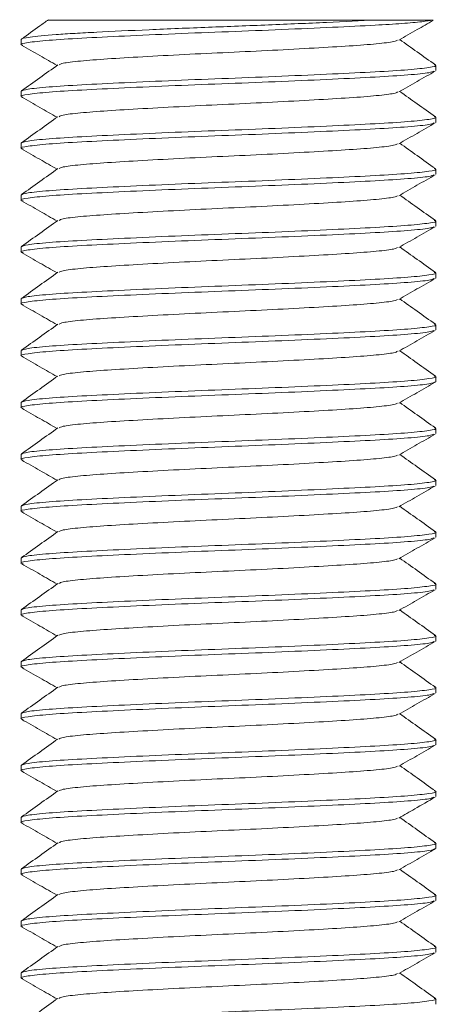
# Model space of a CAD drawing. Header units: millimetres. Extents: x 0 to 210, y 0 to 297.
# Tile 4 of 10: x 72.78 to 76.81, y 159.06 to 168.55. Entities that reach past the tile are written whole.
import ezdxf

# ---------------------------------------------------------------- set-up
doc = ezdxf.new("R2010")
doc.units = ezdxf.units.MM

msp = doc.modelspace()

# ---------------------------------------------------------------- linework, layer by layer
at = {"color": 7, "linetype": 'Continuous', "lineweight": 15}
for p, q in [((76.2059, 168.5465), (76.7658, 168.5465)), ((72.7917, 168.359), (72.7917, 168.309)), ((76.7917, 168.059), (76.7917, 168.109)), ((72.7917, 167.859), (72.7917, 167.809)), ((76.7917, 167.559), (76.7917, 167.609)), ((72.7917, 167.359), (72.7917, 167.309)), ((76.7917, 167.059), (76.7917, 167.109)), ((72.7917, 166.859), (72.7917, 166.809)), ((76.7917, 166.559), (76.7917, 166.609)), ((72.7917, 166.359), (72.7917, 166.309)), ((76.7917, 166.059), (76.7917, 166.109)), ((72.7917, 165.859), (72.7917, 165.809)), ((76.7917, 165.559), (76.7917, 165.609)), ((72.7917, 165.359), (72.7917, 165.309)), ((76.7917, 165.059), (76.7917, 165.109)), ((72.7917, 164.859), (72.7917, 164.809)), ((76.7917, 164.559), (76.7917, 164.609)), ((72.7917, 164.359), (72.7917, 164.309)), ((76.7917, 164.059), (76.7917, 164.109)), ((72.7917, 163.859), (72.7917, 163.809)), ((76.7917, 163.559), (76.7917, 163.609)), ((72.7917, 163.359), (72.7917, 163.309)), ((76.7917, 163.059), (76.7917, 163.109)), ((72.7917, 162.859), (72.7917, 162.809)), ((76.7917, 162.559), (76.7917, 162.609)), ((72.7917, 162.359), (72.7917, 162.309)), ((76.7917, 162.059), (76.7917, 162.109)), ((72.7917, 161.859), (72.7917, 161.809)), ((76.7917, 161.559), (76.7917, 161.609)), ((72.7917, 161.359), (72.7917, 161.309)), ((76.7917, 161.059), (76.7917, 161.109)), ((72.7917, 160.859), (72.7917, 160.809)), ((76.7917, 160.559), (76.7917, 160.609)), ((72.7917, 160.359), (72.7917, 160.309)), ((76.7917, 160.059), (76.7917, 160.109)), ((72.7917, 159.859), (72.7917, 159.809)), ((76.7917, 159.559), (76.7917, 159.609)), ((72.7917, 159.359), (72.7917, 159.309)), ((76.7917, 159.059), (76.7917, 159.109))]:
    msp.add_line(p, q, dxfattribs=at)
for points, knots in [([(76.7658, 168.5465), (76.7351, 168.5409), (76.6737, 168.5297), (76.4773, 168.5125), (76.1934, 168.4952), (75.8032, 168.4762), (75.3153, 168.4544), (74.7917, 168.434), (74.2682, 168.4137), (73.78, 168.3919), (73.3619, 168.3715), (73.0379, 168.3512), (72.8442, 168.3294), (72.7688, 168.3141), (72.8023, 168.3055), (72.8092, 168.3037)], [0, 0, 0, 0, 0.068668, 0.137497, 0.205004, 0.290376, 0.377234, 0.462605, 0.547976, 0.634834, 0.720205, 0.805576, 0.892434, 0.977805, 1, 1, 1, 1]), ([(76.2059, 168.5465), (76.0706, 168.5393), (75.9115, 168.5315), (75.5617, 168.5153), (75.3714, 168.5071), (75.0815, 168.4953), (74.9842, 168.4914), (74.7913, 168.484), (74.6958, 168.4804), (74.4053, 168.469), (74.2101, 168.4609), (73.8426, 168.4447), (73.6706, 168.4366), (73.4452, 168.4252), (73.3761, 168.4216), (73.2463, 168.4142), (73.1858, 168.4103), (73.0211, 168.3985), (72.9345, 168.3903), (72.8198, 168.3741), (72.7917, 168.3663), (72.7917, 168.359)], [0, 0, 0, 0, 0.125, 0.125, 0.25, 0.25, 0.3125, 0.3125, 0.375, 0.375, 0.5, 0.5, 0.625, 0.625, 0.6875, 0.6875, 0.75, 0.75, 0.875, 0.875, 1, 1, 1, 1]), ([(73.0557, 168.5495), (73.0274, 168.5293), (72.9406, 168.4673), (72.8537, 168.4053), (72.7951, 168.3635)], [0, 0, 0, 0, 0.3254565, 1, 1, 1, 1]), ([(76.2059, 168.5465), (76.1206, 168.5465), (75.9499, 168.5465), (75.6546, 168.5465), (75.3401, 168.5465), (75.0126, 168.5465), (74.6819, 168.5465), (74.3607, 168.5465), (74.0593, 168.5465), (73.7864, 168.5465), (73.5474, 168.5465), (73.349, 168.5465), (73.1973, 168.5465), (73.0989, 168.5465), (73.0524, 168.5465), (73.0565, 168.5465), (73.0578, 168.5465)], [0, 0, 0, 0, 0.076764, 0.153528, 0.230284, 0.307039, 0.383842, 0.460621, 0.535116, 0.60961, 0.682921, 0.756208, 0.828281, 0.900353, 0.970191, 1, 1, 1, 1]), ([(76.4354, 168.3528), (76.494, 168.3863), (76.6043, 168.4494), (76.7146, 168.5124), (76.7663, 168.542)], [0, 0, 0, 0, 0.531559, 1, 1, 1, 1]), ([(76.4235, 168.3526), (76.4151, 168.348), (76.3944, 168.3365), (76.2338, 168.3169), (75.9718, 168.2965), (75.6257, 168.2762), (75.2235, 168.2544), (74.7917, 168.234), (74.3599, 168.2137), (73.9577, 168.1919), (73.6117, 168.1715), (73.3494, 168.1512), (73.187, 168.1313), (73.1661, 168.1195), (73.1573, 168.1145)], [0, 0, 0, 0, 0.0598131, 0.1483634, 0.2353958, 0.3224281, 0.4109785, 0.4980108, 0.5850432, 0.6735935, 0.7606259, 0.8476582, 0.9362086, 1, 1, 1, 1]), ([(76.7883, 168.1135), (76.7297, 168.1553), (76.6153, 168.2369), (76.501, 168.3186), (76.4452, 168.3584)], [0, 0, 0, 0, 0.512294, 1, 1, 1, 1]), ([(72.7962, 168.3039), (72.8548, 168.2704), (72.9689, 168.2053), (73.0828, 168.1401), (73.1382, 168.1084)], [0, 0, 0, 0, 0.514583, 1, 1, 1, 1]), ([(76.7741, 168.0537), (76.7634, 168.0487), (76.7381, 168.0368), (76.5409, 168.0169), (76.2227, 167.9965), (75.8031, 167.9762), (75.3153, 167.9544), (74.7917, 167.934), (74.2682, 167.9137), (73.78, 167.8919), (73.3619, 167.8715), (73.0379, 167.8512), (72.8442, 167.8294), (72.7688, 167.8141), (72.8024, 167.8055), (72.8093, 167.8037)], [0, 0, 0, 0, 0.061233, 0.145523, 0.228369, 0.311216, 0.395506, 0.478352, 0.561199, 0.645488, 0.728335, 0.811182, 0.895471, 0.978318, 1, 1, 1, 1]), ([(76.7764, 168.1137), (76.7824, 168.1121), (76.8144, 168.1038), (76.7388, 168.0887), (76.5456, 168.0669), (76.2215, 168.0465), (75.8034, 168.0262), (75.3152, 168.0044), (74.7917, 167.984), (74.2681, 167.9637), (73.7802, 167.9419), (73.361, 167.9215), (73.0413, 167.9012), (72.8313, 167.8794), (72.8048, 167.8658), (72.7917, 167.859)], [0, 0, 0, 0, 0.018426, 0.099752, 0.182494, 0.263819, 0.345145, 0.427887, 0.509213, 0.590539, 0.673281, 0.754606, 0.835932, 0.918674, 1, 1, 1, 1]), ([(73.1466, 168.1144), (73.088, 168.0726), (72.9709, 167.9889), (72.8537, 167.9053), (72.7951, 167.8635)], [0, 0, 0, 0, 0.499943, 1, 1, 1, 1]), ([(76.4353, 167.8527), (76.4939, 167.8863), (76.6112, 167.9533), (76.7285, 168.0204), (76.7872, 168.0539)], [0, 0, 0, 0, 0.4998923, 1, 1, 1, 1]), ([(76.4234, 167.8526), (76.4151, 167.848), (76.3943, 167.8365), (76.2338, 167.8169), (75.9718, 167.7965), (75.6257, 167.7762), (75.2235, 167.7544), (74.7917, 167.734), (74.3599, 167.7137), (73.9577, 167.6919), (73.6117, 167.6715), (73.3494, 167.6512), (73.187, 167.6313), (73.1661, 167.6194), (73.1573, 167.6145)], [0, 0, 0, 0, 0.05968, 0.148236, 0.235274, 0.322312, 0.410867, 0.497905, 0.584943, 0.673499, 0.760537, 0.847575, 0.936131, 1, 1, 1, 1]), ([(76.7883, 167.6135), (76.7297, 167.6553), (76.6153, 167.7369), (76.501, 167.8186), (76.4452, 167.8584)], [0, 0, 0, 0, 0.512263, 1, 1, 1, 1]), ([(72.7962, 167.8039), (72.8549, 167.7704), (72.9689, 167.7052), (73.0829, 167.64), (73.1382, 167.6084)], [0, 0, 0, 0, 0.514657, 1, 1, 1, 1]), ([(76.774, 167.5537), (76.7634, 167.5487), (76.738, 167.5368), (76.5409, 167.5169), (76.2227, 167.4965), (75.8031, 167.4762), (75.3153, 167.4544), (74.7917, 167.434), (74.2682, 167.4137), (73.78, 167.3919), (73.3619, 167.3715), (73.0379, 167.3512), (72.8442, 167.3294), (72.7688, 167.3141), (72.8024, 167.3055), (72.8094, 167.3037)], [0, 0, 0, 0, 0.061103, 0.145394, 0.228242, 0.31109, 0.395381, 0.478229, 0.561077, 0.645368, 0.728216, 0.811063, 0.895354, 0.978202, 1, 1, 1, 1]), ([(76.7765, 167.6137), (76.7824, 167.6121), (76.8144, 167.6038), (76.7387, 167.5887), (76.5456, 167.5669), (76.2215, 167.5465), (75.8034, 167.5262), (75.3152, 167.5044), (74.7917, 167.484), (74.2681, 167.4637), (73.7802, 167.4419), (73.361, 167.4215), (73.0413, 167.4012), (72.8313, 167.3794), (72.8048, 167.3658), (72.7917, 167.359)], [0, 0, 0, 0, 0.01836, 0.099691, 0.182439, 0.26377, 0.345101, 0.427849, 0.50918, 0.590511, 0.673259, 0.75459, 0.835921, 0.918669, 1, 1, 1, 1]), ([(73.1465, 167.6144), (73.088, 167.5726), (72.9708, 167.4889), (72.8537, 167.4053), (72.7951, 167.3635)], [0, 0, 0, 0, 0.499943, 1, 1, 1, 1]), ([(76.4353, 167.3527), (76.4939, 167.3862), (76.6112, 167.4533), (76.7285, 167.5204), (76.7871, 167.5539)], [0, 0, 0, 0, 0.4998938, 1, 1, 1, 1]), ([(72.7963, 167.3039), (72.855, 167.2703), (72.9689, 167.2052), (73.0829, 167.14), (73.1382, 167.1084)], [0, 0, 0, 0, 0.514708, 1, 1, 1, 1]), ([(76.4234, 167.3526), (76.415, 167.348), (76.3943, 167.3365), (76.2338, 167.3169), (75.9718, 167.2965), (75.6257, 167.2762), (75.2235, 167.2544), (74.7917, 167.234), (74.3599, 167.2137), (73.9577, 167.1919), (73.6117, 167.1715), (73.3494, 167.1512), (73.1869, 167.1313), (73.166, 167.1194), (73.1572, 167.1145)], [0, 0, 0, 0, 0.059577, 0.148134, 0.235172, 0.322211, 0.410768, 0.497807, 0.584845, 0.673402, 0.760441, 0.84748, 0.936037, 1, 1, 1, 1]), ([(76.7883, 167.1135), (76.7297, 167.1553), (76.6154, 167.2369), (76.501, 167.3186), (76.4452, 167.3584)], [0, 0, 0, 0, 0.512222, 1, 1, 1, 1]), ([(76.7766, 167.1136), (76.7824, 167.1121), (76.8144, 167.1037), (76.7387, 167.0887), (76.5456, 167.0669), (76.2215, 167.0465), (75.8034, 167.0262), (75.3152, 167.0044), (74.7917, 166.984), (74.2681, 166.9637), (73.7802, 166.9419), (73.361, 166.9215), (73.0413, 166.9012), (72.8313, 166.8794), (72.8048, 166.8658), (72.7917, 166.859)], [0, 0, 0, 0, 0.018277, 0.099615, 0.18237, 0.263708, 0.345046, 0.4278, 0.509139, 0.590477, 0.673231, 0.754569, 0.835907, 0.918662, 1, 1, 1, 1]), ([(73.1465, 167.1144), (73.0879, 167.0725), (72.9708, 166.9889), (72.8536, 166.9053), (72.795, 166.8635)], [0, 0, 0, 0, 0.499943, 1, 1, 1, 1]), ([(76.7739, 167.0536), (76.7633, 167.0487), (76.7379, 167.0368), (76.5409, 167.0169), (76.2227, 166.9965), (75.8031, 166.9762), (75.3153, 166.9544), (74.7917, 166.934), (74.2682, 166.9137), (73.78, 166.8919), (73.3619, 166.8715), (73.0379, 166.8512), (72.8442, 166.8294), (72.7688, 166.8141), (72.8025, 166.8054), (72.8095, 166.8036)], [0, 0, 0, 0, 0.061008, 0.1453, 0.22815, 0.311, 0.395292, 0.478142, 0.560991, 0.645284, 0.728133, 0.810983, 0.895275, 0.978125, 1, 1, 1, 1]), ([(76.4352, 166.8527), (76.4939, 166.8862), (76.6111, 166.9533), (76.7284, 167.0203), (76.7871, 167.0538)], [0, 0, 0, 0, 0.499896, 1, 1, 1, 1]), ([(72.7963, 166.8038), (72.855, 166.7703), (72.9689, 166.7052), (73.0829, 166.64), (73.1382, 166.6084)], [0, 0, 0, 0, 0.51473, 1, 1, 1, 1]), ([(76.4233, 166.8526), (76.415, 166.848), (76.3942, 166.8365), (76.2338, 166.8169), (75.9718, 166.7965), (75.6257, 166.7762), (75.2235, 166.7544), (74.7917, 166.734), (74.3599, 166.7137), (73.9577, 166.6919), (73.6117, 166.6715), (73.3494, 166.6512), (73.1869, 166.6313), (73.166, 166.6194), (73.1572, 166.6144)], [0, 0, 0, 0, 0.059513, 0.148065, 0.2351, 0.322134, 0.410686, 0.497721, 0.584755, 0.673308, 0.760342, 0.847376, 0.935929, 1, 1, 1, 1]), ([(76.7884, 166.6134), (76.7298, 166.6553), (76.6154, 166.7369), (76.501, 166.8186), (76.4452, 166.8584)], [0, 0, 0, 0, 0.512171, 1, 1, 1, 1]), ([(76.7766, 166.6136), (76.7825, 166.6121), (76.8144, 166.6037), (76.7387, 166.5887), (76.5456, 166.5669), (76.2215, 166.5465), (75.8034, 166.5262), (75.3152, 166.5044), (74.7917, 166.484), (74.2681, 166.4637), (73.7802, 166.4419), (73.361, 166.4215), (73.0413, 166.4012), (72.8313, 166.3794), (72.8048, 166.3658), (72.7917, 166.359)], [0, 0, 0, 0, 0.018179, 0.099526, 0.182288, 0.263635, 0.344981, 0.427743, 0.50909, 0.590436, 0.673199, 0.754545, 0.835891, 0.918654, 1, 1, 1, 1]), ([(73.1465, 166.6143), (73.0879, 166.5725), (72.9708, 166.4889), (72.8536, 166.4052), (72.795, 166.3634)], [0, 0, 0, 0, 0.499943, 1, 1, 1, 1]), ([(76.7739, 166.5536), (76.7632, 166.5487), (76.7379, 166.5368), (76.5409, 166.5169), (76.2227, 166.4965), (75.8031, 166.4762), (75.3153, 166.4544), (74.7917, 166.434), (74.2682, 166.4137), (73.78, 166.3919), (73.3619, 166.3715), (73.0379, 166.3512), (72.8442, 166.3294), (72.7688, 166.3141), (72.8025, 166.3054), (72.8095, 166.3036)], [0, 0, 0, 0, 0.060955, 0.1452495, 0.2281011, 0.3109528, 0.3952473, 0.4780989, 0.5609506, 0.6452451, 0.7280967, 0.8109484, 0.8952429, 0.9780945, 1, 1, 1, 1]), ([(76.4352, 166.3527), (76.4938, 166.3862), (76.6111, 166.4533), (76.7284, 166.5203), (76.7871, 166.5538)], [0, 0, 0, 0, 0.499898, 1, 1, 1, 1]), ([(76.4233, 166.3526), (76.415, 166.348), (76.3942, 166.3365), (76.2338, 166.3169), (75.9718, 166.2965), (75.6257, 166.2762), (75.2235, 166.2544), (74.7917, 166.234), (74.3599, 166.2137), (73.9577, 166.1919), (73.6117, 166.1715), (73.3493, 166.1512), (73.1868, 166.1313), (73.1659, 166.1194), (73.1571, 166.1144)], [0, 0, 0, 0, 0.059496, 0.148038, 0.235062, 0.322086, 0.410628, 0.497653, 0.584677, 0.673219, 0.760243, 0.847267, 0.93581, 1, 1, 1, 1]), ([(76.7884, 166.1134), (76.7298, 166.1552), (76.6154, 166.2369), (76.501, 166.3186), (76.4452, 166.3584)], [0, 0, 0, 0, 0.5121126, 1, 1, 1, 1]), ([(72.7963, 166.3038), (72.855, 166.2703), (72.9689, 166.2052), (73.0829, 166.14), (73.1382, 166.1084)], [0, 0, 0, 0, 0.514719, 1, 1, 1, 1]), ([(76.7739, 166.0536), (76.7632, 166.0487), (76.7379, 166.0368), (76.5409, 166.0169), (76.2227, 165.9965), (75.8031, 165.9762), (75.3153, 165.9544), (74.7917, 165.934), (74.2682, 165.9137), (73.78, 165.8919), (73.3619, 165.8715), (73.0379, 165.8512), (72.8442, 165.8294), (72.7688, 165.8141), (72.8025, 165.8054), (72.8096, 165.8036)], [0, 0, 0, 0, 0.060946, 0.145234, 0.22808, 0.310925, 0.395213, 0.478059, 0.560904, 0.645192, 0.728038, 0.810883, 0.895171, 0.978017, 1, 1, 1, 1]), ([(76.7767, 166.1136), (76.7825, 166.1121), (76.8144, 166.1037), (76.7387, 166.0887), (76.5456, 166.0669), (76.2215, 166.0465), (75.8034, 166.0262), (75.3152, 166.0044), (74.7917, 165.984), (74.2681, 165.9637), (73.7802, 165.9419), (73.361, 165.9215), (73.0413, 165.9012), (72.8313, 165.8794), (72.8048, 165.8658), (72.7917, 165.859)], [0, 0, 0, 0, 0.018069, 0.099424, 0.182196, 0.263551, 0.344907, 0.427679, 0.509034, 0.59039, 0.673162, 0.754517, 0.835873, 0.918645, 1, 1, 1, 1]), ([(73.1464, 166.1143), (73.0879, 166.0725), (72.9707, 165.9888), (72.8535, 165.9052), (72.795, 165.8634)], [0, 0, 0, 0, 0.499943, 1, 1, 1, 1]), ([(76.4352, 165.8527), (76.4939, 165.8862), (76.6111, 165.9533), (76.7284, 166.0203), (76.7871, 166.0538)], [0, 0, 0, 0, 0.4999, 1, 1, 1, 1]), ([(76.4233, 165.8526), (76.415, 165.848), (76.3943, 165.8365), (76.2338, 165.8169), (75.9718, 165.7965), (75.6257, 165.7762), (75.2235, 165.7544), (74.7917, 165.734), (74.3599, 165.7137), (73.9577, 165.6919), (73.6117, 165.6715), (73.3493, 165.6512), (73.1867, 165.6312), (73.1658, 165.6194), (73.157, 165.6144)], [0, 0, 0, 0, 0.059531, 0.148057, 0.235065, 0.322073, 0.410599, 0.497607, 0.584615, 0.67314, 0.760148, 0.847156, 0.935682, 1, 1, 1, 1]), ([(76.7885, 165.6134), (76.7299, 165.6552), (76.6154, 165.7369), (76.501, 165.8186), (76.4452, 165.8584)], [0, 0, 0, 0, 0.512047, 1, 1, 1, 1]), ([(72.7964, 165.8038), (72.855, 165.7703), (72.969, 165.7052), (73.0829, 165.64), (73.1382, 165.6084)], [0, 0, 0, 0, 0.514751, 1, 1, 1, 1]), ([(76.7768, 165.6136), (76.7826, 165.6121), (76.8144, 165.6037), (76.7387, 165.5887), (76.5456, 165.5669), (76.2215, 165.5465), (75.8034, 165.5262), (75.3152, 165.5044), (74.7917, 165.484), (74.2681, 165.4637), (73.7802, 165.4419), (73.361, 165.4215), (73.0413, 165.4012), (72.8313, 165.3794), (72.8048, 165.3658), (72.7917, 165.359)], [0, 0, 0, 0, 0.017947, 0.099312, 0.182095, 0.26346, 0.344826, 0.427608, 0.508973, 0.590339, 0.673121, 0.754487, 0.835852, 0.918635, 1, 1, 1, 1]), ([(73.1464, 165.6143), (73.0878, 165.5725), (72.9707, 165.4888), (72.8535, 165.4052), (72.7949, 165.3634)], [0, 0, 0, 0, 0.499943, 1, 1, 1, 1]), ([(76.7737, 165.5536), (76.7631, 165.5486), (76.7377, 165.5368), (76.5408, 165.5169), (76.2227, 165.4965), (75.8031, 165.4762), (75.3153, 165.4544), (74.7917, 165.434), (74.2682, 165.4137), (73.78, 165.3919), (73.3619, 165.3715), (73.0379, 165.3512), (72.8441, 165.3294), (72.7688, 165.314), (72.8027, 165.3054), (72.8099, 165.3035)], [0, 0, 0, 0, 0.060672, 0.144952, 0.227789, 0.310627, 0.394907, 0.477744, 0.560581, 0.644861, 0.727699, 0.810536, 0.894816, 0.977654, 1, 1, 1, 1]), ([(76.4351, 165.3526), (76.4937, 165.3862), (76.611, 165.4532), (76.7283, 165.5203), (76.7869, 165.5538)], [0, 0, 0, 0, 0.4999, 1, 1, 1, 1]), ([(72.7965, 165.3037), (72.8552, 165.2702), (72.9691, 165.2051), (73.0829, 165.14), (73.1382, 165.1084)], [0, 0, 0, 0, 0.5150009, 1, 1, 1, 1]), ([(76.4232, 165.3525), (76.4148, 165.3479), (76.3941, 165.3364), (76.2338, 165.3169), (75.9718, 165.2965), (75.6257, 165.2762), (75.2235, 165.2544), (74.7917, 165.234), (74.3599, 165.2137), (73.9577, 165.1919), (73.6117, 165.1715), (73.3493, 165.1512), (73.1867, 165.1312), (73.1657, 165.1194), (73.1569, 165.1143)], [0, 0, 0, 0, 0.059252, 0.147789, 0.234809, 0.321829, 0.410367, 0.497387, 0.584407, 0.672944, 0.759964, 0.846984, 0.935522, 1, 1, 1, 1]), ([(76.7885, 165.1134), (76.7299, 165.1552), (76.6155, 165.2368), (76.5011, 165.3185), (76.4452, 165.3584)], [0, 0, 0, 0, 0.511975, 1, 1, 1, 1]), ([(76.7769, 165.1135), (76.7827, 165.112), (76.8144, 165.1037), (76.7387, 165.0887), (76.5457, 165.0669), (76.2215, 165.0465), (75.8034, 165.0262), (75.3152, 165.0044), (74.7917, 164.984), (74.2681, 164.9637), (73.7802, 164.9419), (73.361, 164.9215), (73.0413, 164.9012), (72.8313, 164.8794), (72.8048, 164.8658), (72.7917, 164.859)], [0, 0, 0, 0, 0.017816, 0.099192, 0.181986, 0.263362, 0.344738, 0.427532, 0.508908, 0.590284, 0.673078, 0.754454, 0.83583, 0.918624, 1, 1, 1, 1]), ([(73.1463, 165.1142), (73.0878, 165.0724), (72.9706, 164.9888), (72.8535, 164.9052), (72.7949, 164.8633)], [0, 0, 0, 0, 0.499943, 1, 1, 1, 1]), ([(76.7917, 165.059), (76.7786, 165.0523), (76.7521, 165.0387), (76.5421, 165.0169), (76.2224, 164.9965), (75.8032, 164.9762), (75.3153, 164.9544), (74.7917, 164.934), (74.2682, 164.9137), (73.78, 164.8919), (73.3619, 164.8715), (73.0379, 164.8512), (72.8441, 164.8294), (72.7688, 164.814), (72.8028, 164.8053), (72.8101, 164.8034)], [0, 0, 0, 0, 0.081014, 0.16344, 0.244454, 0.325469, 0.407894, 0.488908, 0.569923, 0.652348, 0.733362, 0.814377, 0.896802, 0.977816, 1, 1, 1, 1]), ([(76.435, 164.8526), (76.4936, 164.8861), (76.6108, 164.9531), (76.7281, 165.0202), (76.7868, 165.0537)], [0, 0, 0, 0, 0.499899, 1, 1, 1, 1]), ([(72.7967, 164.8036), (72.8553, 164.7701), (72.9692, 164.7051), (73.083, 164.64), (73.1382, 164.6084)], [0, 0, 0, 0, 0.515227, 1, 1, 1, 1]), ([(76.4229, 164.8524), (76.4146, 164.8479), (76.3939, 164.8364), (76.2338, 164.8169), (75.9718, 164.7965), (75.6257, 164.7762), (75.2235, 164.7544), (74.7917, 164.734), (74.3599, 164.7137), (73.9577, 164.6919), (73.6117, 164.6715), (73.3493, 164.6512), (73.1866, 164.6312), (73.1656, 164.6193), (73.1568, 164.6143)], [0, 0, 0, 0, 0.058878, 0.147436, 0.234476, 0.321515, 0.410073, 0.497113, 0.584152, 0.67271, 0.75975, 0.84679, 0.935347, 1, 1, 1, 1]), ([(76.7886, 164.6133), (76.73, 164.6551), (76.6155, 164.7368), (76.5011, 164.8185), (76.4452, 164.8584)], [0, 0, 0, 0, 0.511897, 1, 1, 1, 1]), ([(76.7771, 164.6135), (76.7827, 164.612), (76.8144, 164.6037), (76.7386, 164.5887), (76.5457, 164.5669), (76.2215, 164.5465), (75.8034, 164.5262), (75.3152, 164.5044), (74.7917, 164.484), (74.2681, 164.4637), (73.7802, 164.4419), (73.361, 164.4215), (73.0413, 164.4012), (72.8313, 164.3794), (72.8048, 164.3658), (72.7917, 164.359)], [0, 0, 0, 0, 0.017678, 0.099066, 0.181871, 0.263259, 0.344646, 0.427451, 0.508839, 0.590227, 0.673032, 0.75442, 0.835807, 0.918612, 1, 1, 1, 1]), ([(73.1463, 164.6142), (73.0877, 164.5724), (72.9706, 164.4887), (72.8534, 164.4051), (72.7948, 164.3633)], [0, 0, 0, 0, 0.499943, 1, 1, 1, 1]), ([(76.7731, 164.5534), (76.7626, 164.5485), (76.7373, 164.5367), (76.5408, 164.5169), (76.2228, 164.4965), (75.8031, 164.4762), (75.3153, 164.4544), (74.7917, 164.434), (74.2682, 164.4137), (73.78, 164.3919), (73.3619, 164.3715), (73.0379, 164.3512), (72.844, 164.3294), (72.7688, 164.314), (72.803, 164.3053), (72.8104, 164.3034)], [0, 0, 0, 0, 0.060006, 0.144289, 0.22713, 0.309971, 0.394255, 0.477096, 0.559937, 0.644221, 0.727062, 0.809903, 0.894187, 0.977028, 1, 1, 1, 1]), ([(76.4348, 164.3525), (76.4934, 164.386), (76.6107, 164.4531), (76.728, 164.5201), (76.7866, 164.5536)], [0, 0, 0, 0, 0.499899, 1, 1, 1, 1]), ([(76.4227, 164.3523), (76.4145, 164.3478), (76.3937, 164.3364), (76.2337, 164.3169), (75.9718, 164.2965), (75.6257, 164.2762), (75.2235, 164.2544), (74.7917, 164.234), (74.3599, 164.2137), (73.9577, 164.1919), (73.6117, 164.1715), (73.3493, 164.1512), (73.1865, 164.1312), (73.1655, 164.1193), (73.1567, 164.1143)], [0, 0, 0, 0, 0.058554, 0.147127, 0.234181, 0.321235, 0.409808, 0.496862, 0.583916, 0.672489, 0.759543, 0.846597, 0.93517, 1, 1, 1, 1]), ([(76.7886, 164.1133), (76.73, 164.1551), (76.6155, 164.2368), (76.5011, 164.3185), (76.4452, 164.3584)], [0, 0, 0, 0, 0.511815, 1, 1, 1, 1]), ([(72.7968, 164.3036), (72.8555, 164.2701), (72.9693, 164.205), (73.083, 164.14), (73.1382, 164.1084)], [0, 0, 0, 0, 0.515414, 1, 1, 1, 1]), ([(76.7729, 164.0533), (76.7624, 164.0485), (76.7371, 164.0367), (76.5408, 164.0169), (76.2228, 163.9965), (75.8031, 163.9762), (75.3153, 163.9544), (74.7917, 163.934), (74.2682, 163.9137), (73.78, 163.8919), (73.3619, 163.8715), (73.0379, 163.8512), (72.844, 163.8294), (72.7688, 163.814), (72.8031, 163.8052), (72.8106, 163.8033)], [0, 0, 0, 0, 0.059751, 0.144038, 0.226882, 0.309726, 0.394012, 0.476856, 0.5597, 0.643987, 0.726831, 0.809675, 0.893962, 0.976806, 1, 1, 1, 1]), ([(76.7772, 164.1135), (76.7828, 164.112), (76.8144, 164.1037), (76.7386, 164.0887), (76.5457, 164.0669), (76.2215, 164.0465), (75.8034, 164.0262), (75.3152, 164.0044), (74.7917, 163.984), (74.2681, 163.9637), (73.7802, 163.9419), (73.361, 163.9215), (73.0413, 163.9012), (72.8313, 163.8794), (72.8048, 163.8658), (72.7917, 163.859)], [0, 0, 0, 0, 0.0175349, 0.0989344, 0.1817516, 0.2631511, 0.3445507, 0.4273678, 0.5087674, 0.590167, 0.6729841, 0.7543837, 0.8357833, 0.9186004, 1, 1, 1, 1]), ([(73.1462, 164.1142), (73.0877, 164.0723), (72.9705, 163.9887), (72.8533, 163.9051), (72.7948, 163.8633)], [0, 0, 0, 0, 0.499943, 1, 1, 1, 1]), ([(76.4347, 163.8524), (76.4933, 163.8859), (76.6106, 163.953), (76.7279, 164.02), (76.7865, 164.0535)], [0, 0, 0, 0, 0.499899, 1, 1, 1, 1]), ([(76.4225, 163.8523), (76.4143, 163.8478), (76.3936, 163.8364), (76.2337, 163.8169), (75.9718, 163.7965), (75.6257, 163.7762), (75.2235, 163.7544), (74.7917, 163.734), (74.3599, 163.7137), (73.9577, 163.6919), (73.6117, 163.6715), (73.3493, 163.6512), (73.1864, 163.6312), (73.1655, 163.6193), (73.1566, 163.6142)], [0, 0, 0, 0, 0.0583, 0.14688, 0.233942, 0.321004, 0.409585, 0.496647, 0.583708, 0.672289, 0.759351, 0.846413, 0.934993, 1, 1, 1, 1]), ([(76.7887, 163.6132), (76.7301, 163.6551), (76.6156, 163.7368), (76.5011, 163.8185), (76.4452, 163.8584)], [0, 0, 0, 0, 0.51173, 1, 1, 1, 1]), ([(72.7969, 163.8035), (72.8556, 163.77), (72.9693, 163.705), (73.0831, 163.6399), (73.1382, 163.6084)], [0, 0, 0, 0, 0.515549, 1, 1, 1, 1]), ([(76.7773, 163.6134), (76.7829, 163.612), (76.8144, 163.6037), (76.7386, 163.5887), (76.5457, 163.5669), (76.2215, 163.5465), (75.8034, 163.5262), (75.3152, 163.5044), (74.7917, 163.484), (74.2681, 163.4637), (73.7802, 163.4419), (73.361, 163.4215), (73.0413, 163.4012), (72.8313, 163.3794), (72.8048, 163.3658), (72.7917, 163.359)], [0, 0, 0, 0, 0.017388, 0.0988, 0.18163, 0.263041, 0.344453, 0.427283, 0.508694, 0.590106, 0.672935, 0.754347, 0.835759, 0.918588, 1, 1, 1, 1]), ([(73.1462, 163.6141), (73.0876, 163.5723), (72.9705, 163.4887), (72.8533, 163.405), (72.7947, 163.3632)], [0, 0, 0, 0, 0.499944, 1, 1, 1, 1]), ([(76.7728, 163.5533), (76.7623, 163.5484), (76.737, 163.5367), (76.5408, 163.5169), (76.2228, 163.4965), (75.8031, 163.4762), (75.3153, 163.4544), (74.7917, 163.434), (74.2682, 163.4137), (73.78, 163.3919), (73.3619, 163.3715), (73.0379, 163.3512), (72.844, 163.3294), (72.7687, 163.314), (72.8031, 163.3052), (72.8107, 163.3033)], [0, 0, 0, 0, 0.059574, 0.1438646, 0.2267124, 0.3095603, 0.3938508, 0.4766987, 0.5595465, 0.6438371, 0.726685, 0.8095328, 0.8938234, 0.9766713, 1, 1, 1, 1]), ([(76.4347, 163.3524), (76.4933, 163.3859), (76.6105, 163.453), (76.7278, 163.52), (76.7865, 163.5535)], [0, 0, 0, 0, 0.4999, 1, 1, 1, 1]), ([(72.797, 163.3035), (72.8556, 163.27), (72.9694, 163.205), (73.0831, 163.1399), (73.1382, 163.1084)], [0, 0, 0, 0, 0.515616, 1, 1, 1, 1]), ([(76.4224, 163.3522), (76.4142, 163.3477), (76.3935, 163.3363), (76.2337, 163.3169), (75.9718, 163.2965), (75.6257, 163.2762), (75.2235, 163.2544), (74.7917, 163.234), (74.3599, 163.2137), (73.9577, 163.1919), (73.6117, 163.1715), (73.3493, 163.1512), (73.1863, 163.1312), (73.1654, 163.1192), (73.1565, 163.1142)], [0, 0, 0, 0, 0.058135, 0.146715, 0.233776, 0.320837, 0.409417, 0.496478, 0.583539, 0.672118, 0.75918, 0.846241, 0.93482, 1, 1, 1, 1]), ([(76.7887, 163.1132), (76.7301, 163.155), (76.6156, 163.2367), (76.5011, 163.3185), (76.4452, 163.3584)], [0, 0, 0, 0, 0.511645, 1, 1, 1, 1]), ([(76.7774, 163.1134), (76.7829, 163.1119), (76.8144, 163.1037), (76.7386, 163.0887), (76.5457, 163.0669), (76.2215, 163.0465), (75.8034, 163.0262), (75.3152, 163.0044), (74.7917, 162.984), (74.2681, 162.9637), (73.7802, 162.9419), (73.361, 162.9215), (73.0413, 162.9012), (72.8313, 162.8794), (72.8048, 162.8658), (72.7917, 162.859)], [0, 0, 0, 0, 0.017241, 0.098665, 0.181507, 0.26293, 0.344354, 0.427196, 0.50862, 0.590044, 0.672886, 0.75431, 0.835734, 0.918576, 1, 1, 1, 1]), ([(73.1461, 163.1141), (73.0875, 163.0723), (72.9704, 162.9886), (72.8532, 162.905), (72.7947, 162.8632)], [0, 0, 0, 0, 0.499944, 1, 1, 1, 1]), ([(76.7727, 163.0533), (76.7622, 163.0484), (76.7369, 163.0367), (76.5408, 163.0169), (76.2228, 162.9965), (75.8031, 162.9762), (75.3153, 162.9544), (74.7917, 162.934), (74.2682, 162.9137), (73.78, 162.8919), (73.3619, 162.8715), (73.0379, 162.8512), (72.844, 162.8294), (72.7687, 162.814), (72.8031, 162.8052), (72.8107, 162.8033)], [0, 0, 0, 0, 0.059494, 0.143789, 0.226642, 0.309494, 0.393789, 0.476642, 0.559494, 0.643789, 0.726642, 0.809494, 0.893789, 0.976642, 1, 1, 1, 1]), ([(76.4346, 162.8524), (76.4932, 162.8859), (76.6105, 162.9529), (76.7278, 163.02), (76.7864, 163.0535)], [0, 0, 0, 0, 0.4999021, 1, 1, 1, 1]), ([(76.4224, 162.8522), (76.4142, 162.8477), (76.3935, 162.8363), (76.2337, 162.8169), (75.9718, 162.7965), (75.6257, 162.7762), (75.2235, 162.7544), (74.7917, 162.734), (74.3599, 162.7137), (73.9577, 162.6919), (73.6117, 162.6715), (73.3493, 162.6512), (73.1863, 162.6312), (73.1653, 162.6192), (73.1565, 162.6142)], [0, 0, 0, 0, 0.058087, 0.146668, 0.233731, 0.320793, 0.409374, 0.496437, 0.583499, 0.672081, 0.759143, 0.846206, 0.934787, 1, 1, 1, 1]), ([(76.7888, 162.6132), (76.7302, 162.655), (76.6156, 162.7367), (76.5011, 162.8185), (76.4452, 162.8584)], [0, 0, 0, 0, 0.511581, 1, 1, 1, 1]), ([(72.797, 162.8035), (72.8556, 162.77), (72.9694, 162.705), (73.0831, 162.6399), (73.1382, 162.6084)], [0, 0, 0, 0, 0.515605, 1, 1, 1, 1]), ([(73.1461, 162.6141), (73.0875, 162.5723), (72.9704, 162.4886), (72.8532, 162.405), (72.7946, 162.3632)], [0, 0, 0, 0, 0.499944, 1, 1, 1, 1]), ([(76.7727, 162.5533), (76.7623, 162.5484), (76.737, 162.5367), (76.5408, 162.5169), (76.2228, 162.4965), (75.8031, 162.4762), (75.3153, 162.4544), (74.7917, 162.434), (74.2682, 162.4137), (73.78, 162.3919), (73.3619, 162.3715), (73.0379, 162.3512), (72.844, 162.3294), (72.7688, 162.314), (72.8031, 162.3052), (72.8106, 162.3033)], [0, 0, 0, 0, 0.059529, 0.14383, 0.226689, 0.309547, 0.393848, 0.476706, 0.559564, 0.643865, 0.726723, 0.809581, 0.893882, 0.97674, 1, 1, 1, 1]), ([(76.7775, 162.6133), (76.783, 162.6119), (76.8144, 162.6036), (76.7386, 162.5887), (76.5457, 162.5669), (76.2214, 162.5465), (75.8034, 162.5262), (75.3152, 162.5044), (74.7917, 162.484), (74.2681, 162.4637), (73.7802, 162.4419), (73.361, 162.4215), (73.0413, 162.4012), (72.8313, 162.3794), (72.8048, 162.3658), (72.7917, 162.359)], [0, 0, 0, 0, 0.017126, 0.09856, 0.181411, 0.262845, 0.344278, 0.42713, 0.508563, 0.589997, 0.672848, 0.754282, 0.835715, 0.918567, 1, 1, 1, 1]), ([(76.4347, 162.3524), (76.4933, 162.3859), (76.6105, 162.453), (76.7278, 162.52), (76.7864, 162.5535)], [0, 0, 0, 0, 0.499904, 1, 1, 1, 1]), ([(76.4224, 162.3523), (76.4142, 162.3477), (76.3936, 162.3363), (76.2337, 162.3169), (75.9718, 162.2965), (75.6257, 162.2762), (75.2235, 162.2544), (74.7917, 162.234), (74.3599, 162.2137), (73.9577, 162.1919), (73.6117, 162.1715), (73.3493, 162.1512), (73.1863, 162.1312), (73.1654, 162.1192), (73.1565, 162.1142)], [0, 0, 0, 0, 0.058168, 0.146743, 0.233799, 0.320855, 0.40943, 0.496486, 0.583542, 0.672117, 0.759173, 0.846229, 0.934804, 1, 1, 1, 1]), ([(76.7888, 162.1132), (76.7302, 162.155), (76.6156, 162.2367), (76.5011, 162.3185), (76.4452, 162.3584)], [0, 0, 0, 0, 0.5115919, 1, 1, 1, 1]), ([(72.7969, 162.3035), (72.8556, 162.27), (72.9693, 162.205), (73.0831, 162.1399), (73.1382, 162.1084)], [0, 0, 0, 0, 0.5155003, 1, 1, 1, 1]), ([(76.7729, 162.0533), (76.7624, 162.0485), (76.7371, 162.0367), (76.5408, 162.0169), (76.2228, 161.9965), (75.8031, 161.9762), (75.3153, 161.9544), (74.7917, 161.934), (74.2682, 161.9137), (73.78, 161.8919), (73.3619, 161.8715), (73.0379, 161.8512), (72.844, 161.8294), (72.7688, 161.814), (72.803, 161.8053), (72.8104, 161.8034)], [0, 0, 0, 0, 0.059705, 0.144011, 0.226875, 0.309739, 0.394045, 0.476909, 0.559773, 0.644079, 0.726943, 0.809807, 0.894113, 0.976977, 1, 1, 1, 1]), ([(76.7775, 162.1133), (76.783, 162.1119), (76.8144, 162.1036), (76.7386, 162.0887), (76.5457, 162.0669), (76.2214, 162.0465), (75.8034, 162.0262), (75.3152, 162.0044), (74.7917, 161.984), (74.2681, 161.9637), (73.7802, 161.9419), (73.361, 161.9215), (73.0413, 161.9012), (72.8313, 161.8794), (72.8048, 161.8658), (72.7917, 161.859)], [0, 0, 0, 0, 0.017126, 0.098559, 0.181411, 0.262844, 0.344278, 0.42713, 0.508563, 0.589996, 0.672848, 0.754281, 0.835715, 0.918567, 1, 1, 1, 1]), ([(73.1461, 162.1141), (73.0875, 162.0723), (72.9704, 161.9886), (72.8532, 161.905), (72.7946, 161.8632)], [0, 0, 0, 0, 0.4999432, 1, 1, 1, 1]), ([(76.4348, 161.8524), (76.4934, 161.886), (76.6106, 161.953), (76.7279, 162.02), (76.7865, 162.0535)], [0, 0, 0, 0, 0.499907, 1, 1, 1, 1]), ([(76.7888, 161.6132), (76.7302, 161.655), (76.6156, 161.7367), (76.5011, 161.8185), (76.4452, 161.8584)], [0, 0, 0, 0, 0.511598, 1, 1, 1, 1]), ([(72.7968, 161.8036), (72.8555, 161.7701), (72.9693, 161.705), (73.083, 161.64), (73.1382, 161.6084)], [0, 0, 0, 0, 0.515299, 1, 1, 1, 1]), ([(76.4226, 161.8523), (76.4144, 161.8478), (76.3937, 161.8364), (76.2337, 161.8169), (75.9718, 161.7965), (75.6257, 161.7762), (75.2235, 161.7544), (74.7917, 161.734), (74.3599, 161.7137), (73.9577, 161.6919), (73.6117, 161.6715), (73.3493, 161.6512), (73.1863, 161.6312), (73.1654, 161.6192), (73.1565, 161.6142)], [0, 0, 0, 0, 0.058398, 0.146951, 0.233986, 0.321021, 0.409574, 0.496609, 0.583644, 0.672197, 0.759232, 0.846267, 0.93482, 1, 1, 1, 1]), ([(76.7775, 161.6133), (76.783, 161.6119), (76.8144, 161.6036), (76.7386, 161.5887), (76.5457, 161.5669), (76.2214, 161.5465), (75.8034, 161.5262), (75.3152, 161.5044), (74.7917, 161.484), (74.2681, 161.4637), (73.7802, 161.4419), (73.361, 161.4215), (73.0413, 161.4012), (72.8313, 161.3794), (72.8048, 161.3658), (72.7917, 161.359)], [0, 0, 0, 0, 0.0171147, 0.0985491, 0.1814016, 0.262836, 0.3442704, 0.4271229, 0.5085573, 0.5899917, 0.6728443, 0.7542787, 0.8357131, 0.9185656, 1, 1, 1, 1]), ([(73.1461, 161.6141), (73.0875, 161.5723), (72.9704, 161.4886), (72.8532, 161.405), (72.7946, 161.3632)], [0, 0, 0, 0, 0.499943, 1, 1, 1, 1]), ([(76.7731, 161.5534), (76.7626, 161.5485), (76.7373, 161.5367), (76.5408, 161.5169), (76.2228, 161.4965), (75.8031, 161.4762), (75.3153, 161.4544), (74.7917, 161.434), (74.2682, 161.4137), (73.78, 161.3919), (73.3619, 161.3715), (73.0379, 161.3512), (72.8441, 161.3294), (72.7688, 161.314), (72.8028, 161.3053), (72.8101, 161.3035)], [0, 0, 0, 0, 0.060016, 0.144329, 0.227199, 0.310068, 0.394381, 0.477251, 0.56012, 0.644433, 0.727303, 0.810172, 0.894485, 0.977355, 1, 1, 1, 1]), ([(76.4349, 161.3525), (76.4935, 161.3861), (76.6108, 161.4531), (76.728, 161.5201), (76.7866, 161.5536)], [0, 0, 0, 0, 0.49991, 1, 1, 1, 1]), ([(72.7967, 161.3037), (72.8553, 161.2701), (72.9691, 161.2051), (73.083, 161.14), (73.1382, 161.1084)], [0, 0, 0, 0, 0.515002, 1, 1, 1, 1]), ([(76.4229, 161.3524), (76.4146, 161.3478), (76.3939, 161.3364), (76.2338, 161.3169), (75.9718, 161.2965), (75.6257, 161.2762), (75.2235, 161.2544), (74.7917, 161.234), (74.3599, 161.2137), (73.9577, 161.1919), (73.6117, 161.1715), (73.3493, 161.1512), (73.1863, 161.1312), (73.1653, 161.1192), (73.1565, 161.1142)], [0, 0, 0, 0, 0.058771, 0.147288, 0.234287, 0.321287, 0.409803, 0.496803, 0.583803, 0.672319, 0.759319, 0.846319, 0.934835, 1, 1, 1, 1]), ([(76.7888, 161.1132), (76.7302, 161.155), (76.6157, 161.2367), (76.5012, 161.3185), (76.4452, 161.3584)], [0, 0, 0, 0, 0.5116, 1, 1, 1, 1]), ([(76.7776, 161.1133), (76.783, 161.1119), (76.8144, 161.1036), (76.7385, 161.0887), (76.5457, 161.0669), (76.2214, 161.0465), (75.8034, 161.0262), (75.3152, 161.0044), (74.7917, 160.984), (74.2681, 160.9637), (73.7802, 160.9419), (73.361, 160.9215), (73.0413, 160.9012), (72.8313, 160.8794), (72.8048, 160.8658), (72.7917, 160.859)], [0, 0, 0, 0, 0.0170932, 0.0985293, 0.1813837, 0.2628199, 0.3442561, 0.4271104, 0.5085466, 0.5899828, 0.6728371, 0.7542733, 0.8357095, 0.9185638, 1, 1, 1, 1]), ([(73.1461, 161.1141), (73.0875, 161.0723), (72.9704, 160.9886), (72.8532, 160.905), (72.7946, 160.8632)], [0, 0, 0, 0, 0.499942, 1, 1, 1, 1]), ([(76.7735, 161.0535), (76.7629, 161.0486), (76.7376, 161.0368), (76.5408, 161.0169), (76.2227, 160.9965), (75.8031, 160.9762), (75.3153, 160.9544), (74.7917, 160.934), (74.2682, 160.9137), (73.78, 160.8919), (73.3619, 160.8715), (73.0379, 160.8512), (72.8442, 160.8294), (72.7688, 160.8141), (72.8026, 160.8054), (72.8097, 160.8036)], [0, 0, 0, 0, 0.060479, 0.144797, 0.227672, 0.310547, 0.394866, 0.477741, 0.560616, 0.644934, 0.727809, 0.810685, 0.895003, 0.977878, 1, 1, 1, 1]), ([(76.4352, 160.8527), (76.4864, 160.882), (76.6037, 160.949), (76.7209, 161.016), (76.7868, 161.0537)], [0, 0, 0, 0, 0.437521, 1, 1, 1, 1]), ([(76.4232, 160.8525), (76.4149, 160.8479), (76.3942, 160.8364), (76.2338, 160.8169), (75.9718, 160.7965), (75.6257, 160.7762), (75.2235, 160.7544), (74.7917, 160.734), (74.3599, 160.7137), (73.9577, 160.6919), (73.6117, 160.6715), (73.3493, 160.6512), (73.1863, 160.6312), (73.1653, 160.6192), (73.1564, 160.6142)], [0, 0, 0, 0, 0.059288, 0.147754, 0.234704, 0.321654, 0.41012, 0.497069, 0.584019, 0.672485, 0.759435, 0.846385, 0.934851, 1, 1, 1, 1]), ([(76.7888, 160.6132), (76.7302, 160.655), (76.6157, 160.7367), (76.5012, 160.8185), (76.4452, 160.8584)], [0, 0, 0, 0, 0.511595, 1, 1, 1, 1]), ([(72.7964, 160.8038), (72.8551, 160.7703), (72.969, 160.7052), (73.0829, 160.64), (73.1382, 160.6084)], [0, 0, 0, 0, 0.514657, 1, 1, 1, 1]), ([(76.7917, 160.559), (76.7786, 160.5523), (76.7521, 160.5387), (76.5421, 160.5169), (76.2224, 160.4965), (75.8032, 160.4762), (75.3153, 160.4544), (74.7917, 160.434), (74.2682, 160.4137), (73.78, 160.3919), (73.3619, 160.3715), (73.0379, 160.3512), (72.8442, 160.3294), (72.7688, 160.3141), (72.8023, 160.3055), (72.8093, 160.3037)], [0, 0, 0, 0, 0.0811, 0.1636123, 0.2447123, 0.3258123, 0.4083246, 0.4894246, 0.5705246, 0.6530369, 0.7341369, 0.8152368, 0.8977491, 0.9788491, 1, 1, 1, 1]), ([(76.7776, 160.6133), (76.783, 160.6119), (76.8144, 160.6036), (76.7385, 160.5887), (76.5457, 160.5669), (76.2214, 160.5465), (75.8034, 160.5262), (75.3152, 160.5044), (74.7917, 160.484), (74.2681, 160.4637), (73.7802, 160.4419), (73.361, 160.4215), (73.0413, 160.4012), (72.8313, 160.3794), (72.8048, 160.3658), (72.7917, 160.359)], [0, 0, 0, 0, 0.017062, 0.098501, 0.181358, 0.262797, 0.344235, 0.427092, 0.508531, 0.58997, 0.672827, 0.754266, 0.835704, 0.918561, 1, 1, 1, 1]), ([(73.1461, 160.6141), (73.0875, 160.5723), (72.9704, 160.4886), (72.8532, 160.405), (72.7946, 160.3632)], [0, 0, 0, 0, 0.499942, 1, 1, 1, 1]), ([(76.4354, 160.3528), (76.494, 160.3863), (76.6112, 160.4533), (76.7284, 160.5203), (76.7871, 160.5538)], [0, 0, 0, 0, 0.49991, 1, 1, 1, 1]), ([(76.4235, 160.3527), (76.4152, 160.348), (76.3944, 160.3365), (76.2338, 160.3169), (75.9718, 160.2965), (75.6257, 160.2762), (75.2235, 160.2544), (74.7917, 160.234), (74.3599, 160.2137), (73.9577, 160.1919), (73.6117, 160.1715), (73.3493, 160.1512), (73.1863, 160.1312), (73.1653, 160.1192), (73.1564, 160.1142)], [0, 0, 0, 0, 0.059761, 0.14818, 0.235083, 0.321986, 0.410404, 0.497307, 0.58421, 0.672629, 0.759532, 0.846435, 0.934854, 1, 1, 1, 1]), ([(76.7888, 160.1132), (76.7302, 160.155), (76.6157, 160.2367), (76.5012, 160.3185), (76.4452, 160.3584)], [0, 0, 0, 0, 0.511583, 1, 1, 1, 1]), ([(72.7962, 160.3039), (72.8549, 160.2704), (72.9689, 160.2053), (73.0828, 160.1401), (73.1382, 160.1084)], [0, 0, 0, 0, 0.514394, 1, 1, 1, 1]), ([(76.7743, 160.0538), (76.7636, 160.0487), (76.7382, 160.0369), (76.5409, 160.0169), (76.2227, 159.9965), (75.8031, 159.9762), (75.3153, 159.9544), (74.7917, 159.934), (74.2682, 159.9137), (73.78, 159.8919), (73.3619, 159.8715), (73.0379, 159.8512), (72.8443, 159.8294), (72.7689, 159.8141), (72.8022, 159.8056), (72.809, 159.8038)], [0, 0, 0, 0, 0.0614609, 0.1457709, 0.2286378, 0.3115047, 0.3958146, 0.4786815, 0.5615484, 0.6458584, 0.7287252, 0.8115921, 0.8959021, 0.978769, 1, 1, 1, 1]), ([(76.7776, 160.1133), (76.783, 160.1119), (76.8144, 160.1036), (76.7385, 160.0887), (76.5457, 160.0669), (76.2214, 160.0465), (75.8034, 160.0262), (75.3152, 160.0044), (74.7917, 159.984), (74.2681, 159.9637), (73.7802, 159.9419), (73.361, 159.9215), (73.0413, 159.9012), (72.8313, 159.8794), (72.8048, 159.8658), (72.7917, 159.859)], [0, 0, 0, 0, 0.017023, 0.098465, 0.181325, 0.262767, 0.344209, 0.427069, 0.508511, 0.589953, 0.672814, 0.754256, 0.835698, 0.918558, 1, 1, 1, 1]), ([(73.1461, 160.1141), (73.0875, 160.0722), (72.9704, 159.9886), (72.8532, 159.905), (72.7946, 159.8632)], [0, 0, 0, 0, 0.499941, 1, 1, 1, 1]), ([(76.4355, 159.8529), (76.4941, 159.8864), (76.6114, 159.9534), (76.7286, 160.0204), (76.7873, 160.054)], [0, 0, 0, 0, 0.4999061, 1, 1, 1, 1]), ([(72.7961, 159.804), (72.8547, 159.7705), (72.9687, 159.7053), (73.0828, 159.6401), (73.1382, 159.6084)], [0, 0, 0, 0, 0.514209, 1, 1, 1, 1]), ([(76.4238, 159.8527), (76.4154, 159.8481), (76.3946, 159.8365), (76.2338, 159.8169), (75.9718, 159.7965), (75.6257, 159.7762), (75.2235, 159.7544), (74.7917, 159.734), (74.3599, 159.7137), (73.9577, 159.6919), (73.6117, 159.6715), (73.3493, 159.6512), (73.1863, 159.6312), (73.1653, 159.6192), (73.1564, 159.6142)], [0, 0, 0, 0, 0.06011, 0.148492, 0.235359, 0.322226, 0.410608, 0.497475, 0.584342, 0.672724, 0.759591, 0.846458, 0.934839, 1, 1, 1, 1]), ([(76.7888, 159.6131), (76.7302, 159.655), (76.6157, 159.7367), (76.5012, 159.8185), (76.4452, 159.8584)], [0, 0, 0, 0, 0.511564, 1, 1, 1, 1]), ([(76.7777, 159.6133), (76.7831, 159.6119), (76.8144, 159.6036), (76.7385, 159.5887), (76.5457, 159.5669), (76.2214, 159.5465), (75.8034, 159.5262), (75.3152, 159.5044), (74.7917, 159.484), (74.2681, 159.4637), (73.7802, 159.4419), (73.361, 159.4215), (73.0413, 159.4012), (72.8313, 159.3794), (72.8048, 159.3658), (72.7917, 159.359)], [0, 0, 0, 0, 0.016975, 0.098421, 0.181285, 0.262731, 0.344177, 0.427042, 0.508488, 0.589934, 0.672798, 0.754244, 0.83569, 0.918554, 1, 1, 1, 1]), ([(73.1461, 159.6141), (73.0875, 159.5722), (72.9703, 159.4886), (72.8532, 159.405), (72.7946, 159.3631)], [0, 0, 0, 0, 0.499941, 1, 1, 1, 1]), ([(76.7746, 159.5538), (76.7638, 159.5488), (76.7384, 159.5369), (76.5409, 159.5169), (76.2227, 159.4965), (75.8031, 159.4762), (75.3153, 159.4544), (74.7917, 159.434), (74.2682, 159.4137), (73.78, 159.3919), (73.3619, 159.3715), (73.0379, 159.3512), (72.8443, 159.3294), (72.7689, 159.3142), (72.802, 159.3056), (72.8087, 159.3039)], [0, 0, 0, 0, 0.061778, 0.146083, 0.228945, 0.311807, 0.396112, 0.478974, 0.561836, 0.646141, 0.729003, 0.811865, 0.89617, 0.979033, 1, 1, 1, 1]), ([(76.4356, 159.3529), (76.4942, 159.3864), (76.6115, 159.4535), (76.7288, 159.5205), (76.7874, 159.554)], [0, 0, 0, 0, 0.4999026, 1, 1, 1, 1]), ([(72.7959, 159.3041), (72.8546, 159.2705), (72.9687, 159.2054), (73.0827, 159.1401), (73.1382, 159.1084)], [0, 0, 0, 0, 0.514095, 1, 1, 1, 1]), ([(76.4239, 159.3528), (76.4155, 159.3481), (76.3947, 159.3365), (76.2338, 159.3169), (75.9718, 159.2965), (75.6257, 159.2762), (75.2235, 159.2544), (74.7917, 159.234), (74.3599, 159.2137), (73.9577, 159.1919), (73.6117, 159.1715), (73.3493, 159.1512), (73.1862, 159.1312), (73.1653, 159.1192), (73.1564, 159.1141)], [0, 0, 0, 0, 0.060345, 0.1487, 0.235541, 0.322381, 0.410737, 0.497577, 0.584418, 0.672773, 0.759614, 0.846455, 0.93481, 1, 1, 1, 1]), ([(76.7888, 159.1131), (76.7302, 159.1549), (76.6157, 159.2367), (76.5012, 159.3185), (76.4452, 159.3584)], [0, 0, 0, 0, 0.5115407, 1, 1, 1, 1]), ([(76.7777, 159.1133), (76.7831, 159.1119), (76.8144, 159.1036), (76.7385, 159.0887), (76.5457, 159.0669), (76.2214, 159.0465), (75.8034, 159.0262), (75.3152, 159.0044), (74.7917, 158.984), (74.2681, 158.9637), (73.7802, 158.9419), (73.361, 158.9215), (73.0413, 158.9012), (72.8313, 158.8794), (72.8048, 158.8658), (72.7917, 158.859)], [0, 0, 0, 0, 0.016921, 0.098371, 0.18124, 0.262691, 0.344141, 0.42701, 0.508461, 0.589911, 0.67278, 0.75423, 0.835681, 0.91855, 1, 1, 1, 1]), ([(73.146, 159.114), (73.0875, 159.0722), (72.9703, 158.9886), (72.8532, 158.9049), (72.7946, 158.8631)], [0, 0, 0, 0, 0.49994, 1, 1, 1, 1])]:
    msp.add_open_spline(points, degree=3, knots=knots, dxfattribs=at)

doc.saveas('drawing.dxf')
